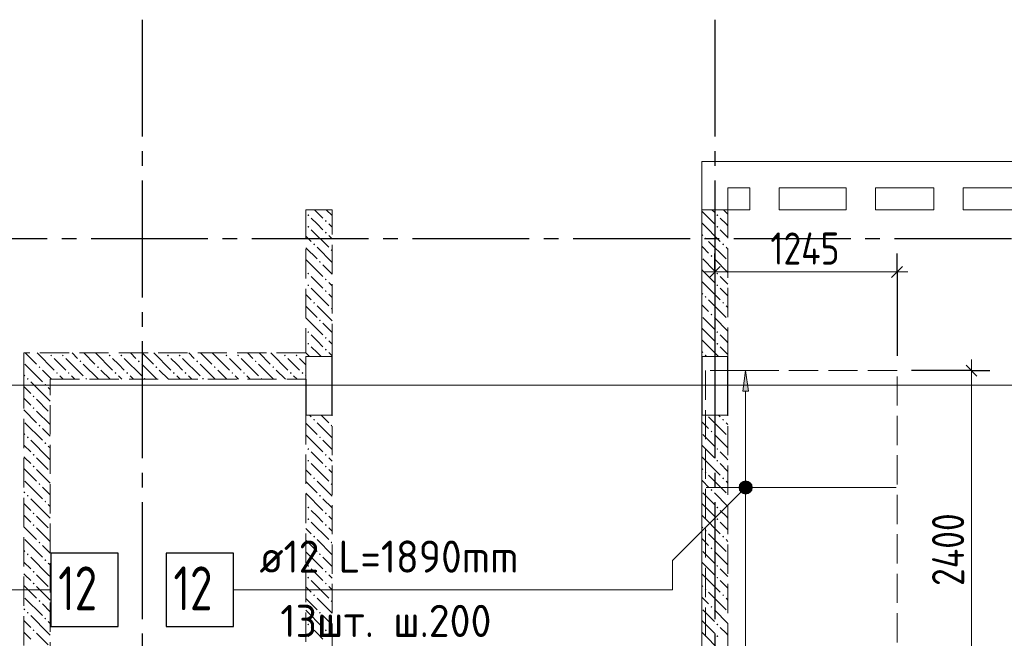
# Model space of a CAD drawing. Header units: millimetres. Extents: x 0 to 61017, y 0 to 42000.
# Tile 15 of 17: x 37922 to 44661, y 31568 to 35800. Entities that reach past the tile are written whole.
import ezdxf

# ---------------------------------------------------------------- set-up
doc = ezdxf.new("R2010")
doc.units = ezdxf.units.MM
doc.linetypes.add('______2', pattern=[270, 200, -70])
doc.linetypes.add('______5', pattern=[1100, 800, -100, 100, -100])
for name, color, linetype, lineweight in [('Standard', 7, 'Continuous', 25), ('ДОП Верх по Х', 7, 'Continuous', 25), ('ЖБ Перекрытие верхний уровень', 7, 'Continuous', 35), ('ЖБ Стена верхний уровень', 7, 'Continuous', 35), ('Макрос окна_ макрос двери', 7, 'Continuous', 18), ('Оси', 40, '______5', 18), ('Позиционная метка номер позиции', 7, 'Continuous', 13), ('Примечания', 7, 'Continuous', 25)]:
    doc.layers.add(name, color=color, linetype=linetype, lineweight=lineweight)
doc.styles.add('GOST 2.304-81', font='txt')
doc.styles.add('ISOCPEUR', font='txt')

msp = doc.modelspace()

# ---------------------------------------------------------------- hatches: boundary and pattern name
at = {"layer": 'ДОП Верх по Х', "linetype": 'Continuous', "lineweight": 13, "transparency": 33554687}
for points in [[(42911, 33260), (42891, 33400), (42871, 33260)], [(42858.7, 32618.8), (42923.2, 32618.8), (42909.7, 32632.3)], [(42858.7, 32618.8), (42909.7, 32632.3), (42872.2, 32632.3)], [(42872.2, 32632.3), (42909.7, 32632.3), (42891, 32637.5)], [(42853.5, 32600), (42928.5, 32600), (42923.2, 32618.8)], [(42853.5, 32600), (42923.2, 32618.8), (42858.7, 32618.8)], [(42858.7, 32581.3), (42928.5, 32600), (42853.5, 32600)], [(42858.7, 32581.3), (42923.2, 32581.3), (42928.5, 32600)], [(42872.2, 32567.8), (42923.2, 32581.3), (42858.7, 32581.3)], [(42872.2, 32567.8), (42909.7, 32567.8), (42923.2, 32581.3)], [(42909.7, 32567.8), (42872.2, 32567.8), (42891, 32562.5)]]:
    msp.add_hatch(color=7, dxfattribs=at).paths.add_polyline_path(points)
at = {"layer": 'ЖБ Стена верхний уровень', "linetype": 'Continuous', "lineweight": 18, "transparency": 33554687}
for points in [[(39890.5, 34463.1), (39896.9, 34469.6), (39903.4, 34463.1), (39896.9, 34456.6)], [(42690.5, 34463.1), (42696.9, 34469.6), (42703.4, 34463.1), (42696.9, 34456.6)], [(39890.5, 34383.1), (39896.9, 34389.6), (39903.4, 34383.1), (39896.9, 34376.6)], [(40010.4, 34423.1), (40016.9, 34429.6), (40023.4, 34423.1), (40016.9, 34416.6)], [(42690.5, 34383.1), (42696.9, 34389.6), (42703.4, 34383.1), (42696.9, 34376.6)], [(40010.4, 34343.1), (40016.9, 34349.6), (40023.4, 34343.1), (40016.9, 34336.6)], [(42610.4, 34303.1), (42616.9, 34309.6), (42623.4, 34303.1), (42616.9, 34296.6)], [(39930.5, 34263.1), (39937, 34269.6), (39943.5, 34263.1), (39937, 34256.6)], [(42730.5, 34263.1), (42737, 34269.6), (42743.5, 34263.1), (42737, 34256.6)], [(40050.5, 34223.1), (40057, 34229.6), (40060, 34226.6), (40060, 34219.7), (40057, 34216.6)], [(42650.5, 34183.1), (42657, 34189.6), (42663.5, 34183.1), (42657, 34176.6)], [(39970.5, 34143.1), (39977, 34149.6), (39983.4, 34143.1), (39977, 34136.6)], [(39890.5, 34063.1), (39896.9, 34069.6), (39903.4, 34063.1), (39896.9, 34056.6)], [(42690.5, 34063.1), (42696.9, 34069.6), (42703.4, 34063.1), (42696.9, 34056.6)], [(39890.5, 33983.1), (39896.9, 33989.6), (39903.4, 33983.1), (39896.9, 33976.6)], [(40010.4, 34023.1), (40016.9, 34029.6), (40023.4, 34023.1), (40016.9, 34016.6)], [(42690.5, 33983.1), (42696.9, 33989.6), (42703.4, 33983.1), (42696.9, 33976.6)], [(40010.4, 33943.1), (40016.9, 33949.6), (40023.4, 33943.1), (40016.9, 33936.6)], [(42610.4, 33903.1), (42616.9, 33909.6), (42623.4, 33903.1), (42616.9, 33896.6)], [(39930.5, 33863.1), (39937, 33869.6), (39943.5, 33863.1), (39937, 33856.6)], [(42730.5, 33863.1), (42737, 33869.6), (42743.5, 33863.1), (42737, 33856.6)], [(40050.5, 33823.1), (40057, 33829.6), (40060, 33826.6), (40060, 33819.7), (40057, 33816.6)], [(42650.5, 33783.1), (42657, 33789.6), (42663.5, 33783.1), (42657, 33776.6)], [(39970.5, 33743.1), (39977, 33749.6), (39983.4, 33743.1), (39977, 33736.6)], [(39890.5, 33663.1), (39896.9, 33669.6), (39903.4, 33663.1), (39896.9, 33656.6)], [(42690.5, 33663.1), (42696.9, 33669.6), (42703.4, 33663.1), (42696.9, 33656.6)], [(39890.5, 33583.1), (39896.9, 33589.6), (39903.4, 33583.1), (39896.9, 33576.6)], [(40010.4, 33623.1), (40016.9, 33629.6), (40023.4, 33623.1), (40016.9, 33616.6)], [(42690.5, 33583.1), (42696.9, 33589.6), (42703.4, 33583.1), (42696.9, 33576.6)], [(38130.5, 33503.1), (38137, 33509.6), (38143.5, 33503.1), (38137, 33496.6)], [(38210.4, 33503.1), (38216.9, 33509.6), (38223.4, 33503.1), (38216.9, 33496.6)], [(38530.5, 33503.1), (38537, 33509.6), (38543.5, 33503.1), (38537, 33496.6)], [(38610.4, 33503.1), (38616.9, 33509.6), (38623.4, 33503.1), (38616.9, 33496.6)], [(38930.5, 33503.1), (38937, 33509.6), (38943.5, 33503.1), (38937, 33496.6)], [(39010.4, 33503.1), (39016.9, 33509.6), (39023.4, 33503.1), (39016.9, 33496.6)], [(39330.5, 33503.1), (39337, 33509.6), (39343.5, 33503.1), (39337, 33496.6)], [(39410.4, 33503.1), (39416.9, 33509.6), (39423.4, 33503.1), (39416.9, 33496.6)], [(39730.5, 33503.1), (39737, 33509.6), (39743.5, 33503.1), (39737, 33496.6)], [(39810.4, 33503.1), (39816.9, 33509.6), (39823.4, 33503.1), (39816.9, 33496.6)], [(40010.4, 33543.1), (40016.9, 33549.6), (40023.4, 33543.1), (40016.9, 33536.6)], [(42610.4, 33503.1), (42616.9, 33509.6), (42623.4, 33503.1), (42616.9, 33496.6)], [(38330.5, 33463.1), (38337, 33469.6), (38343.5, 33463.1), (38337, 33456.6)], [(38730.5, 33463.1), (38737, 33469.6), (38743.5, 33463.1), (38737, 33456.6)], [(39130.5, 33463.1), (39137, 33469.6), (39143.5, 33463.1), (39137, 33456.6)], [(39530.5, 33463.1), (39537, 33469.6), (39543.5, 33463.1), (39537, 33456.6)], [(38050.5, 33423.1), (38057, 33429.6), (38063.5, 33423.1), (38057, 33416.6)], [(38170.5, 33383.1), (38177, 33389.6), (38183.4, 33383.1), (38177, 33376.6)], [(38250.5, 33383.1), (38257, 33389.6), (38263.5, 33383.1), (38257, 33376.6)], [(38450.5, 33423.1), (38457, 33429.6), (38463.5, 33423.1), (38457, 33416.6)], [(38570.5, 33383.1), (38577, 33389.6), (38583.4, 33383.1), (38577, 33376.6)], [(38650.5, 33383.1), (38657, 33389.6), (38663.5, 33383.1), (38657, 33376.6)], [(38850.5, 33423.1), (38857, 33429.6), (38863.5, 33423.1), (38857, 33416.6)], [(38970.5, 33383.1), (38977, 33389.6), (38983.4, 33383.1), (38977, 33376.6)], [(39050.5, 33383.1), (39057, 33389.6), (39063.5, 33383.1), (39057, 33376.6)], [(39250.5, 33423.1), (39257, 33429.6), (39263.5, 33423.1), (39257, 33416.6)], [(39370.5, 33383.1), (39377, 33389.6), (39383.4, 33383.1), (39377, 33376.6)], [(39450.5, 33383.1), (39457, 33389.6), (39463.5, 33383.1), (39457, 33376.6)], [(39650.5, 33423.1), (39657, 33429.6), (39663.5, 33423.1), (39657, 33416.6)], [(39770.5, 33383.1), (39777, 33389.6), (39783.4, 33383.1), (39777, 33376.6)], [(39850.5, 33383.1), (39857, 33389.6), (39863.5, 33383.1), (39857, 33376.6)], [(37970.5, 33343.1), (37977, 33349.6), (37983.4, 33343.1), (37980.3, 33340), (37973.6, 33340)], [(37980.3, 33340), (37977, 33336.6), (37973.6, 33340)], [(38090.5, 33303.1), (38096.9, 33309.6), (38103.4, 33303.1), (38096.9, 33296.6)], [(38370.5, 33343.1), (38377, 33349.6), (38383.4, 33343.1), (38380.3, 33340), (38373.6, 33340)], [(38770.5, 33343.1), (38777, 33349.6), (38783.4, 33343.1), (38780.3, 33340), (38773.6, 33340)], [(39170.5, 33343.1), (39177, 33349.6), (39183.4, 33343.1), (39180.3, 33340), (39173.6, 33340)], [(39570.5, 33343.1), (39577, 33349.6), (39583.4, 33343.1), (39580.3, 33340), (39573.6, 33340)], [(38010.4, 33223.1), (38016.9, 33229.6), (38023.4, 33223.1), (38016.9, 33216.6)], [(38010.4, 33143.1), (38016.9, 33149.6), (38023.4, 33143.1), (38016.9, 33136.6)], [(38050.5, 33023.1), (38057, 33029.6), (38063.5, 33023.1), (38057, 33016.6)], [(39930.5, 33063.1), (39937, 33069.6), (39943.5, 33063.1), (39937, 33056.6)], [(40050.5, 33023.1), (40057, 33029.6), (40060, 33026.6), (40060, 33019.7), (40057, 33016.6)], [(42730.5, 33063.1), (42737, 33069.6), (42743.5, 33063.1), (42737, 33056.6)], [(42650.5, 32983.1), (42657, 32989.6), (42663.5, 32983.1), (42657, 32976.6)], [(37970.5, 32943.1), (37977, 32949.6), (37983.4, 32943.1), (37977, 32936.6)], [(38090.5, 32903.1), (38096.9, 32909.6), (38103.4, 32903.1), (38096.9, 32896.6)], [(39970.5, 32943.1), (39977, 32949.6), (39983.4, 32943.1), (39977, 32936.6)], [(38010.4, 32823.1), (38016.9, 32829.6), (38023.4, 32823.1), (38016.9, 32816.6)], [(39890.5, 32863.1), (39896.9, 32869.6), (39903.4, 32863.1), (39896.9, 32856.6)], [(40010.4, 32823.1), (40016.9, 32829.6), (40023.4, 32823.1), (40016.9, 32816.6)], [(42690.5, 32863.1), (42696.9, 32869.6), (42703.4, 32863.1), (42696.9, 32856.6)], [(39890.5, 32783.1), (39896.9, 32789.6), (39903.4, 32783.1), (39896.9, 32776.6)], [(42690.5, 32783.1), (42696.9, 32789.6), (42703.4, 32783.1), (42696.9, 32776.6)], [(38010.4, 32743.1), (38016.9, 32749.6), (38023.4, 32743.1), (38016.9, 32736.6)], [(40010.4, 32743.1), (40016.9, 32749.6), (40023.4, 32743.1), (40016.9, 32736.6)], [(42610.4, 32703.1), (42616.9, 32709.6), (42623.4, 32703.1), (42616.9, 32696.6)], [(38050.5, 32623.1), (38057, 32629.6), (38063.5, 32623.1), (38057, 32616.6)], [(39930.5, 32663.1), (39937, 32669.6), (39943.5, 32663.1), (39937, 32656.6)], [(40050.5, 32623.1), (40057, 32629.6), (40060, 32626.6), (40060, 32619.7), (40057, 32616.6)], [(42730.5, 32663.1), (42737, 32669.6), (42743.5, 32663.1), (42737, 32656.6)], [(42650.5, 32583.1), (42657, 32589.6), (42663.5, 32583.1), (42657, 32576.6)], [(37970.5, 32543.1), (37977, 32549.6), (37983.4, 32543.1), (37977, 32536.6)], [(38090.5, 32503.1), (38096.9, 32509.6), (38103.4, 32503.1), (38096.9, 32496.6)], [(39970.5, 32543.1), (39977, 32549.6), (39983.4, 32543.1), (39977, 32536.6)], [(38010.4, 32423.1), (38016.9, 32429.6), (38023.4, 32423.1), (38016.9, 32416.6)], [(39890.5, 32463.1), (39896.9, 32469.6), (39903.4, 32463.1), (39896.9, 32456.6)], [(40010.4, 32423.1), (40016.9, 32429.6), (40023.4, 32423.1), (40016.9, 32416.6)], [(42690.5, 32463.1), (42696.9, 32469.6), (42703.4, 32463.1), (42696.9, 32456.6)], [(39890.5, 32383.1), (39896.9, 32389.6), (39903.4, 32383.1), (39896.9, 32376.6)], [(42690.5, 32383.1), (42696.9, 32389.6), (42703.4, 32383.1), (42696.9, 32376.6)], [(38010.4, 32343.1), (38016.9, 32349.6), (38023.4, 32343.1), (38016.9, 32336.6)], [(40010.4, 32343.1), (40016.9, 32349.6), (40023.4, 32343.1), (40016.9, 32336.6)], [(42610.4, 32303.1), (42616.9, 32309.6), (42623.4, 32303.1), (42616.9, 32296.6)], [(38050.5, 32223.1), (38057, 32229.6), (38063.5, 32223.1), (38057, 32216.6)], [(39930.5, 32263.1), (39937, 32269.6), (39943.5, 32263.1), (39937, 32256.6)], [(40050.5, 32223.1), (40057, 32229.6), (40060, 32226.6), (40060, 32219.7), (40057, 32216.6)], [(42730.5, 32263.1), (42737, 32269.6), (42743.5, 32263.1), (42737, 32256.6)], [(37970.5, 32143.1), (37977, 32149.6), (37983.4, 32143.1), (37977, 32136.6)], [(39970.5, 32143.1), (39977, 32149.6), (39983.4, 32143.1), (39977, 32136.6)], [(42650.5, 32183.1), (42657, 32189.6), (42663.5, 32183.1), (42657, 32176.6)], [(38090.5, 32103.1), (38096.9, 32109.6), (38103.4, 32103.1), (38096.9, 32096.6)], [(38010.4, 32023.1), (38016.9, 32029.6), (38023.4, 32023.1), (38016.9, 32016.6)], [(39890.5, 32063.1), (39896.9, 32069.6), (39903.4, 32063.1), (39896.9, 32056.6)], [(40010.4, 32023.1), (40016.9, 32029.6), (40023.4, 32023.1), (40016.9, 32016.6)], [(42690.5, 32063.1), (42696.9, 32069.6), (42703.4, 32063.1), (42696.9, 32056.6)], [(38010.4, 31943.1), (38016.9, 31949.6), (38023.4, 31943.1), (38016.9, 31936.6)], [(39890.5, 31983.1), (39896.9, 31989.6), (39903.4, 31983.1), (39896.9, 31976.6)], [(40010.4, 31943.1), (40016.9, 31949.6), (40023.4, 31943.1), (40016.9, 31936.6)], [(42690.5, 31983.1), (42696.9, 31989.6), (42703.4, 31983.1), (42696.9, 31976.6)], [(42610.4, 31903.1), (42616.9, 31909.6), (42623.4, 31903.1), (42616.9, 31896.6)], [(38050.5, 31823.1), (38057, 31829.6), (38063.5, 31823.1), (38057, 31816.6)], [(39930.5, 31863.1), (39937, 31869.6), (39943.5, 31863.1), (39937, 31856.6)], [(40050.5, 31823.1), (40057, 31829.6), (40060, 31826.6), (40060, 31819.7), (40057, 31816.6)], [(42730.5, 31863.1), (42737, 31869.6), (42743.5, 31863.1), (42737, 31856.6)], [(37970.5, 31743.1), (37977, 31749.6), (37983.4, 31743.1), (37977, 31736.6)], [(39970.5, 31743.1), (39977, 31749.6), (39983.4, 31743.1), (39977, 31736.6)], [(42650.5, 31783.1), (42657, 31789.6), (42663.5, 31783.1), (42657, 31776.6)], [(38090.5, 31703.1), (38096.9, 31709.6), (38103.4, 31703.1), (38096.9, 31696.6)], [(38010.4, 31623.1), (38016.9, 31629.6), (38023.4, 31623.1), (38016.9, 31616.6)], [(39890.5, 31663.1), (39896.9, 31669.6), (39903.4, 31663.1), (39896.9, 31656.6)], [(40010.4, 31623.1), (40016.9, 31629.6), (40023.4, 31623.1), (40016.9, 31616.6)], [(42690.5, 31663.1), (42696.9, 31669.6), (42703.4, 31663.1), (42696.9, 31656.6)], [(39890.5, 31583.1), (39896.9, 31589.6), (39903.4, 31583.1), (39896.9, 31576.6)], [(42690.5, 31583.1), (42696.9, 31589.6), (42703.4, 31583.1), (42696.9, 31576.6)]]:
    msp.add_hatch(color=7, dxfattribs=at).paths.add_polyline_path(points, flags=16)
at = {"layer": 'Позиционная метка номер позиции', "linetype": 'Continuous', "lineweight": 13, "transparency": 33554687}
for points in [[(42922.8, 32568.2), (42859.2, 32631.8), (42847.7, 32611.5)], [(42934.3, 32588.5), (42879.5, 32643.3), (42859.2, 32631.8)], [(42934.3, 32588.5), (42859.2, 32631.8), (42922.8, 32568.2)], [(42934.3, 32611.5), (42902.4, 32643.3), (42879.5, 32643.3)], [(42934.3, 32611.5), (42879.5, 32643.3), (42934.3, 32588.5)], [(42902.4, 32643.3), (42934.3, 32611.5), (42922.8, 32631.8)], [(42922.8, 32568.2), (42847.7, 32611.5), (42902.4, 32556.7)], [(42902.4, 32556.7), (42847.7, 32611.5), (42847.7, 32588.5)], [(42902.4, 32556.7), (42847.7, 32588.5), (42879.5, 32556.7)], [(42879.5, 32556.7), (42847.7, 32588.5), (42859.2, 32568.2)]]:
    msp.add_hatch(color=7, dxfattribs=at).paths.add_polyline_path(points)

# ---------------------------------------------------------------- linework, layer by layer
at = {"layer": 'Standard', "color": 251, "linetype": 'Continuous', "lineweight": -3, "true_color": 0x656565, "transparency": 33554687}
for p, q in [((42680, 34074.6), (42680, 34199.6)), ((43927, 34074.6), (43927, 34199.6)), ((42680, 34074.6), (42680, 33949.6)), ((42680, 34074.6), (42680, 33500)), ((43927, 34074.6), (43927, 33949.6)), ((43927, 34074.6), (43927, 33500)), ((44436.8, 33400), (44027, 33400)), ((44436.8, 33400), (44311.8, 33400)), ((44436.8, 33400), (44561.8, 33400))]:
    msp.add_line(p, q, dxfattribs=at)
at = {"layer": 'Standard', "color": 7, "linetype": 'Continuous', "lineweight": 25, "transparency": 33554687}
for p, q in [((42642.5, 34037.1), (42717.5, 34112.1)), ((43889.5, 34037.1), (43964.5, 34112.1)), ((44399.3, 33437.5), (44474.3, 33362.5))]:
    msp.add_line(p, q, dxfattribs=at)
at = {"layer": 'Standard', "color": 7, "linetype": 'Continuous', "lineweight": 13, "transparency": 33554687}
for p, q in [((42680, 34074.6), (42605, 34074.6)), ((42680, 34074.6), (43927, 34074.6)), ((43927, 34074.6), (44002, 34074.6)), ((44436.8, 33400), (44436.8, 33475))]:
    msp.add_line(p, q, dxfattribs=at)
msp.add_lwpolyline([(44436.8, 33400), (44436.8, 31842.8), (44436.8, 31842.8), (44436.8, 31000)], dxfattribs=at)
at = {"layer": 'Standard', "color": 254, "linetype": 'Continuous', "lineweight": 13, "true_color": 0xc4c4ff, "transparency": 33554687}
msp.add_lwpolyline([(7031, 20600), (49449, 20600), (49449, 33300), (7031, 33300), (7031, 20600)], dxfattribs=at)
at = {"layer": 'ДОП Верх по Х', "color": 251, "linetype": 'Continuous', "lineweight": 13, "true_color": 0x494949, "transparency": 33554687}
for p, q in [((42891, 33400), (42791, 33400)), ((42891, 33400), (42871, 33260)), ((42911, 33260), (42891, 33400)), ((42891, 33400), (42991, 33400)), ((42891, 33400), (42891, 33400)), ((42871, 33260), (42911, 33260)), ((42891, 32630), (42891, 33260)), ((42853.5, 32600), (42853.5, 32600)), ((42891, 31140), (42891, 32570)), ((42928.5, 32600), (42928.5, 32600))]:
    msp.add_line(p, q, dxfattribs=at)
at = {"layer": 'ДОП Верх по Х', "color": 7, "linetype": 'Continuous', "lineweight": 18, "transparency": 33554687}
msp.add_line((43921, 32600), (42621, 32600), dxfattribs=at)
at = {"layer": 'ДОП Верх по Х', "color": 7, "linetype": 'Continuous', "lineweight": 13, "transparency": 33554687}
for p, q in [((35935.4, 31900), (37977.4, 31900)), ((39542.6, 31900), (41584.6, 31900))]:
    msp.add_line(p, q, dxfattribs=at)
at = {"layer": 'ДОП Верх по Х', "color": 7, "linetype": 'Continuous', "lineweight": 25, "transparency": 33554687}
for points in [[(38135.4, 31650), (38595.4, 31650), (38595.4, 32150), (38135.4, 32150), (38135.4, 31650)], [(38924.6, 31650), (39384.6, 31650), (39384.6, 32150), (38924.6, 32150), (38924.6, 31650)]]:
    msp.add_lwpolyline(points, dxfattribs=at)
at = {"layer": 'ДОП Верх по Х', "color": 251, "linetype": 'Continuous', "lineweight": 13, "true_color": 0x494949, "transparency": 33554687}
msp.add_circle((42891, 32600), 37.5, dxfattribs=at)
at = {"layer": 'ЖБ Перекрытие верхний уровень', "color": 7, "linetype": 'Continuous', "lineweight": 18, "transparency": 33554687}
for p, q in [((49710, 34830), (42590, 34830)), ((42590, 34830), (42590, 29400)), ((42770, 34500), (42770, 34650)), ((42770, 34650), (42920, 34650)), ((42920, 34650), (42920, 34500)), ((43120, 34500), (43120, 34650)), ((43120, 34650), (43580, 34650)), ((43580, 34650), (43580, 34500)), ((43780, 34500), (43780, 34650)), ((43780, 34650), (44180, 34650)), ((44180, 34650), (44180, 34500)), ((44380, 34500), (44380, 34650)), ((44380, 34650), (44780, 34650)), ((42920, 34500), (42770, 34500)), ((43580, 34500), (43120, 34500)), ((44180, 34500), (43780, 34500)), ((44780, 34500), (44380, 34500))]:
    msp.add_line(p, q, dxfattribs=at)
at = {"layer": 'ЖБ Стена верхний уровень', "color": 251, "linetype": '______2', "lineweight": 13, "true_color": 0x656565, "transparency": 33554687}
for p, q in [((40060, 34500), (39880, 34500)), ((39880, 34500), (39880, 33520)), ((40060, 33520), (40060, 34500)), ((42770, 34500), (42590, 34500)), ((42590, 34500), (42590, 33495)), ((42770, 33495), (42770, 34500)), ((39880, 33520), (37950, 33520)), ((37950, 33520), (37950, 33340)), ((40060, 33495), (40060, 33520)), ((40060, 33495), (39880, 33495)), ((39880, 33495), (39880, 33340)), ((40060, 33495), (39880, 33495)), ((39880, 33495), (39880, 33340)), ((42770, 33495), (42590, 33495)), ((42770, 33495), (42590, 33495)), ((37950, 33340), (37950, 30802.5)), ((38130, 33340), (39880, 33340)), ((38130, 30802.5), (38130, 33340)), ((39880, 33095), (40060, 33095)), ((39880, 33095), (40060, 33095)), ((39880, 33095), (39880, 30680)), ((40060, 30660), (40060, 33095)), ((42590, 33095), (42770, 33095)), ((42590, 33095), (42770, 33095)), ((42590, 33095), (42590, 30660)), ((42770, 30660), (42770, 33095))]:
    msp.add_line(p, q, dxfattribs=at)
at = {"layer": 'ЖБ Стена верхний уровень', "color": 9, "linetype": 'Continuous', "lineweight": 18, "true_color": 0xc7c7c7, "transparency": 33554687}
for p, q in [((39957, 34403.1), (39916.9, 34443.1)), ((39940.1, 34500), (39996.9, 34443.1)), ((40060, 34460.1), (40020.1, 34500)), ((42596.9, 34483.1), (42590, 34490.1)), ((42596.9, 34483.1), (42677, 34403.1)), ((42660.1, 34500), (42677, 34483.1)), ((42757, 34403.1), (42716.9, 34443.1)), ((42740.1, 34500), (42770, 34470.1)), ((39996.9, 34363.1), (39957, 34403.1)), ((40037, 34403.1), (40060, 34380.1)), ((42590, 34410.1), (42596.9, 34403.1)), ((42596.9, 34403.1), (42716.9, 34283.1)), ((42770, 34390.1), (42757, 34403.1)), ((39880, 34320.1), (39916.9, 34283.1)), ((39916.9, 34363.1), (40037, 34243.1)), ((40037, 34323.1), (40060, 34300.1)), ((42590, 34330.1), (42596.9, 34323.1)), ((42716.9, 34363.1), (42770, 34310.1)), ((39880, 34240.1), (39957, 34163.1)), ((39957, 34243.1), (40060, 34140.1)), ((42596.9, 34243.1), (42590, 34250.1)), ((42637, 34203.1), (42596.9, 34243.1)), ((42637, 34283.1), (42757, 34163.1)), ((42757, 34243.1), (42770, 34230.1)), ((39880, 34160.1), (39996.9, 34043.1)), ((40060, 34060.1), (39996.9, 34123.1)), ((42596.9, 34163.1), (42677, 34083.1)), ((42677, 34163.1), (42770, 34070.1)), ((39957, 34003.1), (39916.9, 34043.1)), ((42596.9, 34083.1), (42590, 34090.1)), ((42596.9, 34083.1), (42677, 34003.1)), ((42757, 34003.1), (42716.9, 34043.1)), ((39996.9, 33963.1), (39957, 34003.1)), ((40037, 34003.1), (40060, 33980.1)), ((42590, 34010.1), (42596.9, 34003.1)), ((42596.9, 34003.1), (42716.9, 33883.1)), ((42770, 33990.1), (42757, 34003.1)), ((39880, 33920.1), (39916.9, 33883.1)), ((39916.9, 33963.1), (40037, 33843.1)), ((40037, 33923.1), (40060, 33900.1)), ((42590, 33930.1), (42596.9, 33923.1)), ((42716.9, 33963.1), (42770, 33910.1)), ((39880, 33840.1), (39957, 33763.1)), ((39957, 33843.1), (40060, 33740.1)), ((42596.9, 33843.1), (42590, 33850.1)), ((42637, 33803.1), (42596.9, 33843.1)), ((42637, 33883.1), (42757, 33763.1)), ((42757, 33843.1), (42770, 33830.1)), ((39880, 33760.1), (39996.9, 33643.1)), ((40060, 33660.1), (39996.9, 33723.1)), ((42596.9, 33763.1), (42677, 33683.1)), ((42677, 33763.1), (42770, 33670.1)), ((39957, 33603.1), (39916.9, 33643.1)), ((42596.9, 33683.1), (42590, 33690.1)), ((42596.9, 33683.1), (42677, 33603.1)), ((42757, 33603.1), (42716.9, 33643.1)), ((39996.9, 33563.1), (39957, 33603.1)), ((40037, 33603.1), (40060, 33580.1)), ((42590, 33610.1), (42596.9, 33603.1)), ((42596.9, 33603.1), (42705.1, 33495)), ((42770, 33590.1), (42757, 33603.1)), ((37960.1, 33520), (38037, 33443.1)), ((38040.1, 33520), (38157, 33403.1)), ((38280.1, 33520), (38316.9, 33483.1)), ((38360.1, 33520), (38437, 33443.1)), ((38440.1, 33520), (38557, 33403.1)), ((38680.1, 33520), (38716.9, 33483.1)), ((38760.1, 33520), (38837, 33443.1)), ((38840.1, 33520), (38957, 33403.1)), ((39080.1, 33520), (39116.9, 33483.1)), ((39160.1, 33520), (39237, 33443.1)), ((39240.1, 33520), (39357, 33403.1)), ((39480.1, 33520), (39516.9, 33483.1)), ((39560.1, 33520), (39637, 33443.1)), ((39640.1, 33520), (39757, 33403.1)), ((39880, 33520.1), (39880.1, 33520)), ((39880.1, 33520), (39905.1, 33495)), ((39916.9, 33563.1), (39960.1, 33520)), ((39960.1, 33520), (39985.1, 33495)), ((40037, 33523.1), (40040.1, 33520)), ((40040.1, 33520), (40060, 33500.1)), ((42590, 33530.1), (42596.9, 33523.1)), ((42716.9, 33563.1), (42770, 33510.1)), ((37957, 33443.1), (38060.1, 33340)), ((38196.9, 33443.1), (38157, 33483.1)), ((38237, 33403.1), (38196.9, 33443.1)), ((38237, 33483.1), (38357, 33363.1)), ((38357, 33443.1), (38460.1, 33340)), ((38596.9, 33443.1), (38557, 33483.1)), ((38637, 33403.1), (38596.9, 33443.1)), ((38637, 33483.1), (38757, 33363.1)), ((38757, 33443.1), (38860.1, 33340)), ((38996.9, 33443.1), (38957, 33483.1)), ((39037, 33403.1), (38996.9, 33443.1)), ((39037, 33483.1), (39157, 33363.1)), ((39157, 33443.1), (39260.1, 33340)), ((39396.9, 33443.1), (39357, 33483.1)), ((39437, 33403.1), (39396.9, 33443.1)), ((39437, 33483.1), (39557, 33363.1)), ((39557, 33443.1), (39660.1, 33340)), ((39796.9, 33443.1), (39757, 33483.1)), ((39837, 33403.1), (39796.9, 33443.1)), ((39837, 33483.1), (39880, 33440.1)), ((37950, 33370.1), (37957, 33363.1)), ((38140.1, 33340), (38077, 33403.1)), ((38196.9, 33363.1), (38220.1, 33340)), ((38277, 33363.1), (38300.1, 33340)), ((38540.1, 33340), (38477, 33403.1)), ((38596.9, 33363.1), (38620.1, 33340)), ((38677, 33363.1), (38700.1, 33340)), ((38940.1, 33340), (38877, 33403.1)), ((38996.9, 33363.1), (39020.1, 33340)), ((39077, 33363.1), (39100.1, 33340)), ((39340.1, 33340), (39277, 33403.1)), ((39396.9, 33363.1), (39420.1, 33340)), ((39477, 33363.1), (39500.1, 33340)), ((39740.1, 33340), (39677, 33403.1)), ((39796.9, 33363.1), (39820.1, 33340)), ((39877, 33363.1), (39880, 33360.1)), ((38116.9, 33203.1), (37996.9, 33323.1)), ((38060.1, 33340), (38077, 33323.1)), ((37950, 33290.1), (37996.9, 33243.1)), ((38116.9, 33283.1), (38130, 33270.1)), ((37957, 33203.1), (37950, 33210.1)), ((37996.9, 33163.1), (37957, 33203.1)), ((38037, 33203.1), (38116.9, 33123.1)), ((38116.9, 33203.1), (38130, 33190.1)), ((37950, 33130.1), (38037, 33043.1)), ((38037, 33123.1), (38130, 33030.1)), ((39905.1, 33095), (39916.9, 33083.1)), ((39985.1, 33095), (40037, 33043.1)), ((42705.1, 33095), (42716.9, 33083.1)), ((37957, 33043.1), (38077, 32923.1)), ((39880, 33040.1), (39957, 32963.1)), ((39957, 33043.1), (40060, 32940.1)), ((42596.9, 33043.1), (42590, 33050.1)), ((42637, 33003.1), (42596.9, 33043.1)), ((42637, 33083.1), (42757, 32963.1)), ((37950, 32970.1), (37957, 32963.1)), ((38130, 32950.1), (38077, 33003.1)), ((39880, 32960.1), (39996.9, 32843.1)), ((42596.9, 32963.1), (42677, 32883.1)), ((38116.9, 32803.1), (37996.9, 32923.1)), ((40060, 32860.1), (39996.9, 32923.1)), ((37950, 32890.1), (37996.9, 32843.1)), ((38116.9, 32883.1), (38130, 32870.1)), ((39957, 32803.1), (39916.9, 32843.1)), ((42596.9, 32883.1), (42590, 32890.1)), ((42596.9, 32883.1), (42677, 32803.1)), ((42757, 32803.1), (42716.9, 32843.1)), ((37957, 32803.1), (37950, 32810.1)), ((37996.9, 32763.1), (37957, 32803.1)), ((38037, 32803.1), (38116.9, 32723.1)), ((38116.9, 32803.1), (38130, 32790.1)), ((39916.9, 32763.1), (40037, 32643.1)), ((39996.9, 32763.1), (39957, 32803.1)), ((40037, 32803.1), (40060, 32780.1)), ((42590, 32810.1), (42596.9, 32803.1)), ((42596.9, 32803.1), (42716.9, 32683.1)), ((37950, 32730.1), (38037, 32643.1)), ((38037, 32723.1), (38130, 32630.1)), ((39880, 32720.1), (39916.9, 32683.1)), ((40037, 32723.1), (40060, 32700.1)), ((42590, 32730.1), (42596.9, 32723.1)), ((37957, 32643.1), (38077, 32523.1)), ((39880, 32640.1), (39957, 32563.1)), ((39957, 32643.1), (40060, 32540.1)), ((42596.9, 32643.1), (42590, 32650.1)), ((42637, 32603.1), (42596.9, 32643.1)), ((42637, 32683.1), (42757, 32563.1)), ((37950, 32570.1), (37957, 32563.1)), ((38130, 32550.1), (38077, 32603.1)), ((39880, 32560.1), (39996.9, 32443.1)), ((42596.9, 32563.1), (42677, 32483.1)), ((37950, 32490.1), (37996.9, 32443.1)), ((38116.9, 32403.1), (37996.9, 32523.1)), ((40060, 32460.1), (39996.9, 32523.1)), ((42596.9, 32483.1), (42590, 32490.1)), ((38116.9, 32483.1), (38130, 32470.1)), ((39957, 32403.1), (39916.9, 32443.1)), ((42596.9, 32483.1), (42677, 32403.1)), ((42757, 32403.1), (42716.9, 32443.1)), ((37957, 32403.1), (37950, 32410.1)), ((37996.9, 32363.1), (37957, 32403.1)), ((38037, 32403.1), (38116.9, 32323.1)), ((38116.9, 32403.1), (38130, 32390.1)), ((39916.9, 32363.1), (40037, 32243.1)), ((39996.9, 32363.1), (39957, 32403.1)), ((40037, 32403.1), (40060, 32380.1)), ((42590, 32410.1), (42596.9, 32403.1)), ((42596.9, 32403.1), (42716.9, 32283.1)), ((37950, 32330.1), (38037, 32243.1)), ((38037, 32323.1), (38130, 32230.1)), ((39880, 32320.1), (39916.9, 32283.1)), ((40037, 32323.1), (40060, 32300.1)), ((42590, 32330.1), (42596.9, 32323.1)), ((37957, 32243.1), (38077, 32123.1)), ((39880, 32240.1), (39957, 32163.1)), ((39957, 32243.1), (40060, 32140.1)), ((42596.9, 32243.1), (42590, 32250.1)), ((42637, 32203.1), (42596.9, 32243.1)), ((42637, 32283.1), (42757, 32163.1)), ((37950, 32170.1), (37957, 32163.1)), ((38130, 32150.1), (38077, 32203.1)), ((39880, 32160.1), (39996.9, 32043.1)), ((42596.9, 32163.1), (42677, 32083.1)), ((37950, 32090.1), (37996.9, 32043.1)), ((38116.9, 32003.1), (37996.9, 32123.1)), ((38116.9, 32083.1), (38130, 32070.1)), ((40060, 32060.1), (39996.9, 32123.1)), ((42596.9, 32083.1), (42590, 32090.1)), ((42596.9, 32083.1), (42677, 32003.1)), ((39957, 32003.1), (39916.9, 32043.1)), ((42757, 32003.1), (42716.9, 32043.1)), ((37957, 32003.1), (37950, 32010.1)), ((37996.9, 31963.1), (37957, 32003.1)), ((38037, 32003.1), (38116.9, 31923.1)), ((38116.9, 32003.1), (38130, 31990.1)), ((39916.9, 31963.1), (40037, 31843.1)), ((39996.9, 31963.1), (39957, 32003.1)), ((40037, 32003.1), (40060, 31980.1)), ((42590, 32010.1), (42596.9, 32003.1)), ((42596.9, 32003.1), (42716.9, 31883.1)), ((37950, 31930.1), (38037, 31843.1)), ((38037, 31923.1), (38130, 31830.1)), ((39880, 31920.1), (39916.9, 31883.1)), ((40037, 31923.1), (40060, 31900.1)), ((42590, 31930.1), (42596.9, 31923.1)), ((42637, 31883.1), (42757, 31763.1)), ((37957, 31843.1), (38077, 31723.1)), ((39880, 31840.1), (39957, 31763.1)), ((39957, 31843.1), (40060, 31740.1)), ((42596.9, 31843.1), (42590, 31850.1)), ((42637, 31803.1), (42596.9, 31843.1)), ((37950, 31770.1), (37957, 31763.1)), ((38130, 31750.1), (38077, 31803.1)), ((39880, 31760.1), (39996.9, 31643.1)), ((42596.9, 31763.1), (42677, 31683.1)), ((37950, 31690.1), (37996.9, 31643.1)), ((38116.9, 31603.1), (37996.9, 31723.1)), ((38116.9, 31683.1), (38130, 31670.1)), ((40060, 31660.1), (39996.9, 31723.1)), ((42596.9, 31683.1), (42590, 31690.1)), ((42596.9, 31683.1), (42677, 31603.1)), ((39957, 31603.1), (39916.9, 31643.1)), ((42757, 31603.1), (42716.9, 31643.1)), ((37957, 31603.1), (37950, 31610.1)), ((37996.9, 31563.1), (37957, 31603.1)), ((38037, 31603.1), (38116.9, 31523.1)), ((38116.9, 31603.1), (38130, 31590.1)), ((39996.9, 31563.1), (39957, 31603.1)), ((40037, 31603.1), (40060, 31580.1)), ((42590, 31610.1), (42596.9, 31603.1)), ((42596.9, 31603.1), (42716.9, 31483.1))]:
    msp.add_line(p, q, dxfattribs=at)
for points in [[(42757, 33043.1), (42770, 33030.1), (42770, 33030.1), (42770, 33030.1), (42770, 33030.1)], [(42677, 32963.1), (42770, 32870.1), (42770, 32870.1), (42770, 32870.1), (42770, 32870.1)], [(42716.9, 32763.1), (42770, 32710.1), (42770, 32710.1), (42770, 32710.1), (42770, 32710.1)], [(42770, 32790.1), (42770, 32790.1), (42770, 32790.1), (42770, 32790.1), (42757, 32803.1)], [(42757, 32643.1), (42770, 32630.1), (42770, 32630.1), (42770, 32630.1), (42770, 32630.1)], [(42677, 32563.1), (42770, 32470.1), (42770, 32470.1), (42770, 32470.1), (42770, 32470.1)], [(42716.9, 32363.1), (42770, 32310.1), (42770, 32310.1), (42770, 32310.1), (42770, 32310.1)], [(42770, 32390.1), (42770, 32390.1), (42770, 32390.1), (42770, 32390.1), (42757, 32403.1)], [(42757, 32243.1), (42770, 32230.1), (42770, 32230.1), (42770, 32230.1), (42770, 32230.1)], [(42677, 32163.1), (42770, 32070.1), (42770, 32070.1), (42770, 32070.1), (42770, 32070.1)], [(42716.9, 31963.1), (42770, 31910.1), (42770, 31910.1), (42770, 31910.1), (42770, 31910.1)], [(42770, 31990.1), (42770, 31990.1), (42770, 31990.1), (42770, 31990.1), (42757, 32003.1)], [(42757, 31843.1), (42770, 31830.1), (42770, 31830.1), (42770, 31830.1), (42770, 31830.1)], [(42677, 31763.1), (42770, 31670.1), (42770, 31670.1), (42770, 31670.1), (42770, 31670.1)], [(42770, 31590.1), (42770, 31590.1), (42770, 31590.1), (42770, 31590.1), (42757, 31603.1)]]:
    msp.add_lwpolyline(points, dxfattribs=at)
at = {"layer": 'Макрос окна_ макрос двери', "color": 7, "linetype": 'Continuous', "lineweight": -3, "transparency": 33554687}
for p, q in [((40060, 33095), (40060, 33495)), ((40060, 33095), (40060, 33495)), ((42590, 33495), (42590, 33095)), ((42590, 33495), (42590, 33095)), ((42770, 33095), (42770, 33495)), ((42770, 33095), (42770, 33495)), ((39880, 33340), (39880, 33095)), ((39880, 33340), (39880, 33095))]:
    msp.add_line(p, q, dxfattribs=at)
at = {"layer": 'Оси', "color": 8, "linetype": '______5', "lineweight": -3, "transparency": 33554687}
for p, q in [((38760, 35800), (38760, 15970)), ((42680, 35800), (42680, 15970)), ((50210, 34300), (4600, 34300)), ((50210, 34300), (4600, 34300))]:
    msp.add_line(p, q, dxfattribs=at)
at = {"layer": 'Позиционная метка номер позиции', "color": 7, "linetype": 'Continuous', "lineweight": 13, "transparency": 33554687}
for p, q in [((42859.2, 32631.8), (42859.2, 32631.8)), ((42922.8, 32631.8), (42922.8, 32631.8)), ((42859.2, 32568.2), (42859.2, 32568.2)), ((42922.8, 32568.2), (42922.8, 32568.2))]:
    msp.add_line(p, q, dxfattribs=at)
for points in [[(42891, 32600), (42391, 32100), (42391, 31900), (39384.6, 31900)], [(34629, 32450), (35129, 31950), (35129, 31900), (38135.4, 31900)]]:
    msp.add_lwpolyline(points, dxfattribs=at)
msp.add_circle((42891, 32600), 45, dxfattribs=at)
at = {"layer": 'Примечания', "color": 7, "linetype": '______2', "lineweight": 18, "transparency": 33554687}
for p, q in [((43927, 33400), (42615, 33400)), ((42615, 33400), (42615, 31000)), ((43927, 31000), (43927, 33400))]:
    msp.add_line(p, q, dxfattribs=at)

# ---------------------------------------------------------------- texts
at = {"layer": 'Standard', "color": 7, "linetype": 'Continuous', "lineweight": 25, "transparency": 33554687, "insert": (43061.2, 34124.6), "char_height": 220, "width": 610.159, "attachment_point": 7, "style": 'GOST 2.304-81'}
msp.add_mtext('1245', dxfattribs=at)
at = {"layer": 'Standard', "color": 7, "linetype": 'Continuous', "lineweight": 25, "transparency": 33554687, "insert": (44386.8, 31926.3), "char_height": 220, "width": 672.628, "attachment_point": 7, "rotation": 90, "style": 'GOST 2.304-81'}
msp.add_mtext('2400', dxfattribs=at)
at = {"layer": 'ДОП Верх по Х', "color": 7, "linetype": 'Continuous', "lineweight": 13, "transparency": 33554687, "attachment_point": 7, "style": 'ISOCPEUR'}
for s, insert, char_height, width in [('\\W0.94;ø12 L=1890mm ', (35955.4, 32017.3), 220, 2104.383), ('\\W0.94;ø12 L=1890mm ', (39562.6, 32017.3), 220, 2104.383), ('\\W0.75;12', (38185.4, 31760), 300, 472.281), ('\\W0.75;12', (38974.6, 31760), 300, 472.289), ('\\W0.95;13шт. ш.200 ', (39705.6, 31577.3), 220, 1819.9)]:
    msp.add_mtext(s, dxfattribs=dict(at, insert=insert, char_height=char_height, width=width))

doc.saveas('drawing.dxf')
